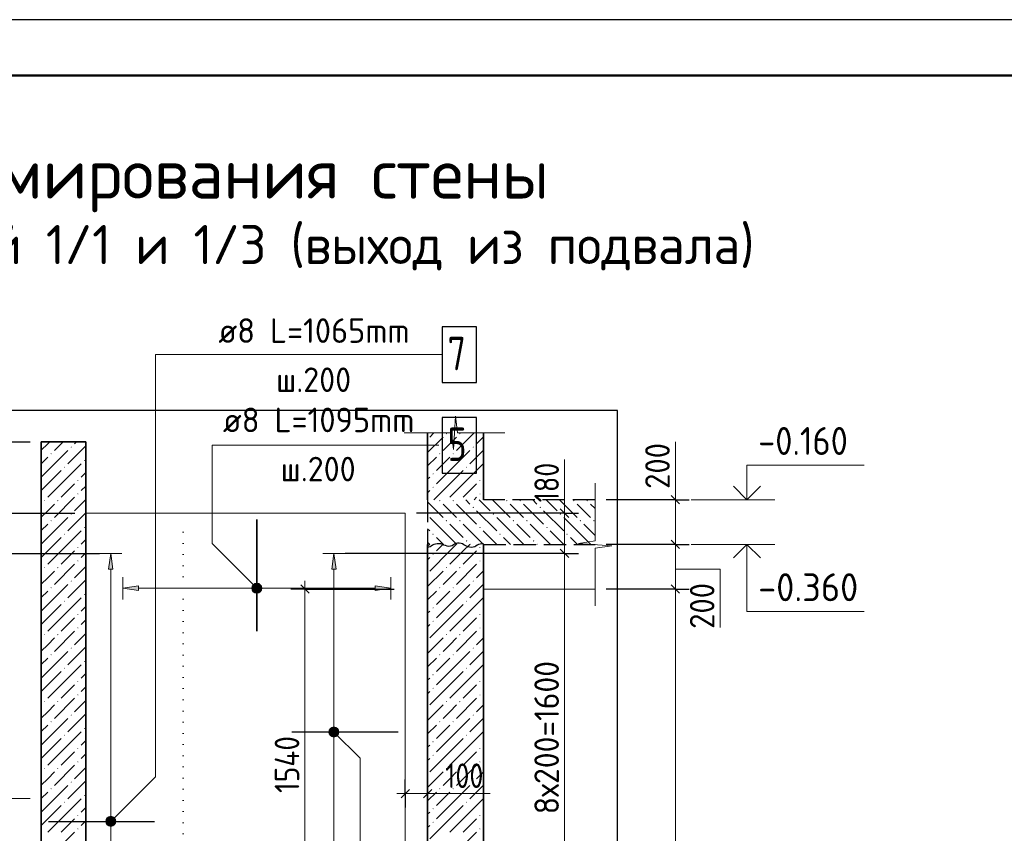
# Model space of a CAD drawing. Header units: millimetres. Extents: x 0 to 42000, y 0 to 29700.
# Tile 15 of 16: x 19740 to 28556, y 22413 to 29700. Entities that reach past the tile are written whole.
import ezdxf

# ---------------------------------------------------------------- set-up
doc = ezdxf.new("R2010")
doc.units = ezdxf.units.MM
doc.linetypes.add('______2', pattern=[270, 200, -70])
doc.linetypes.add('______9', pattern=[100, 0, -100])
for name, color, linetype, lineweight in [('Standard', 7, 'Continuous', 25), ('Высотные отметки', 7, 'Continuous', 25), ('ЖБ Перекрытие верхний уровень', 7, '______2', 25), ('ЖБ Пилон', 7, 'Continuous', 35), ('ЖБ Стена верхний уровень', 7, 'Continuous', 35), ('Заголовок чертежа', 7, 'Continuous', 25), ('Позиционная метка линия выноска', 7, 'Continuous', 13), ('Примечания', 7, 'Continuous', 13), ('Размерная линия_ общее', 7, 'Continuous', 13), ('Сечения символ', 7, 'Continuous', 25), ('Стена обрамление П-обр.', 7, 'Continuous', 35)]:
    doc.layers.add(name, color=color, linetype=linetype, lineweight=lineweight)
doc.layers.add('Размерная выноска', color=7, linetype='Continuous')
doc.layers.add('Стена Хомут', color=7, linetype='Continuous', lineweight=25, true_color=0x6e3c1e)
doc.styles.add('ISOCPEUR', font='txt')

msp = doc.modelspace()

# ---------------------------------------------------------------- hatches: boundary and pattern name
at = {"layer": 'ЖБ Перекрытие верхний уровень', "linetype": 'Continuous', "lineweight": 18, "transparency": 33554687}
for points in [[(23494.5, 25392.1), (23501, 25398.6), (23507.5, 25392.1), (23501, 25385.6)], [(23614.5, 25392.1), (23621, 25398.6), (23627.5, 25392.1), (23621, 25385.6)], [(24094.5, 25392.1), (24101, 25398.6), (24107.5, 25392.1), (24101, 25385.6)], [(24214.5, 25392.1), (24221, 25398.6), (24227.5, 25392.1), (24221, 25385.6)], [(24694.5, 25392.1), (24701, 25398.6), (24707.5, 25392.1), (24701, 25385.6)], [(24814.5, 25392.1), (24821, 25398.6), (24827.5, 25392.1), (24821, 25385.6)], [(23794.5, 25332.1), (23801, 25338.6), (23807.5, 25332.1), (23801, 25325.6)], [(24394.5, 25332.1), (24401, 25338.6), (24407.5, 25332.1), (24401, 25325.6)], [(23554.5, 25212.1), (23561, 25218.6), (23567.5, 25212.1), (23561, 25205.6)], [(23674.5, 25212.1), (23681, 25218.6), (23687.5, 25212.1), (23681, 25205.6)], [(23974.5, 25272.1), (23981, 25278.6), (23987.5, 25272.1), (23981, 25265.6)], [(24154.5, 25212.1), (24161, 25218.6), (24167.5, 25212.1), (24161, 25205.6)], [(24274.5, 25212.1), (24281, 25218.6), (24287.5, 25212.1), (24281, 25205.6)], [(24574.5, 25272.1), (24581, 25278.6), (24587.5, 25272.1), (24581, 25265.6)], [(24754.5, 25212.1), (24761, 25218.6), (24767.5, 25212.1), (24761, 25205.6)], [(24874.5, 25212.1), (24881, 25218.6), (24887.5, 25212.1), (24881, 25205.6)], [(23854.5, 25152.1), (23861, 25158.6), (23867.5, 25152.1), (23861, 25145.6)], [(24454.5, 25152.1), (24461, 25158.6), (24467.5, 25152.1), (24461, 25145.6)], [(23434.5, 25092.1), (23441, 25098.6), (23447.5, 25092.1), (23441, 25085.6)], [(23734.5, 25032.1), (23741, 25038.6), (23747.5, 25032.1), (23741, 25025.6)], [(24034.5, 25092.1), (24041, 25098.6), (24047.5, 25092.1), (24041, 25085.6)], [(24334.5, 25032.1), (24341, 25038.6), (24347.5, 25032.1), (24341, 25025.6)], [(24634.5, 25092.1), (24641, 25098.6), (24647.5, 25092.1), (24641, 25085.6)]]:
    msp.add_hatch(color=7, dxfattribs=at).paths.add_polyline_path(points, flags=16)
at = {"layer": 'ЖБ Пилон', "linetype": 'Continuous', "lineweight": 18, "transparency": 33554687}
for points in [[(23556, 25992.1), (23561, 25997.1), (23566, 25992.1), (23561, 25987.1)], [(23676, 25992.1), (23681, 25997.1), (23686, 25992.1), (23681, 25987.1)], [(23796, 25872.1), (23801, 25877.1), (23806, 25872.1), (23801, 25867.1)], [(23496, 25812.1), (23501, 25817.1), (23506, 25812.1), (23501, 25807.1)], [(23616, 25812.1), (23621, 25817.1), (23626, 25812.1), (23621, 25807.1)], [(23736, 25692.1), (23741, 25697.1), (23746, 25692.1), (23741, 25687.1)], [(23436, 25632.1), (23441, 25637.1), (23446, 25632.1), (23441, 25627.1)], [(23856, 25572.1), (23861, 25577.1), (23866, 25572.1), (23861, 25567.1)], [(23436, 25512.1), (23441, 25517.1), (23446, 25512.1), (23441, 25507.1)], [(23856, 25452.1), (23861, 25457.1), (23866, 25452.1), (23861, 25447.1)]]:
    msp.add_hatch(color=7, dxfattribs=at).paths.add_polyline_path(points, flags=16)
at = {"layer": 'ЖБ Стена верхний уровень', "linetype": 'Continuous', "lineweight": 18, "transparency": 33554687}
for points in [[(20196, 25872.1), (20201, 25877.1), (20206, 25872.1), (20201, 25867.1)], [(20016, 25812.1), (20021, 25817.1), (20026, 25812.1), (20021, 25807.1)], [(20316, 25752.1), (20321, 25757.1), (20326, 25752.1), (20321, 25747.1)], [(20136, 25692.1), (20141, 25697.1), (20146, 25692.1), (20141, 25687.1)], [(20256, 25572.1), (20261, 25577.1), (20266, 25572.1), (20261, 25567.1)], [(19956, 25392.1), (19961, 25397.1), (19966, 25392.1), (19961, 25387.1)], [(20076, 25392.1), (20081, 25397.1), (20086, 25392.1), (20081, 25387.1)], [(20256, 25452.1), (20261, 25457.1), (20266, 25452.1), (20261, 25447.1)], [(20016, 25212.1), (20021, 25217.1), (20026, 25212.1), (20021, 25207.1)], [(20196, 25272.1), (20201, 25277.1), (20206, 25272.1), (20201, 25267.1)], [(20316, 25152.1), (20321, 25157.1), (20326, 25152.1), (20321, 25147.1)], [(20136, 25092.1), (20141, 25097.1), (20146, 25092.1), (20141, 25087.1)], [(20256, 24972.1), (20261, 24977.1), (20266, 24972.1), (20261, 24967.1)], [(23856, 24972.1), (23861, 24977.1), (23866, 24972.1), (23861, 24967.1)], [(23436, 24912.1), (23441, 24917.1), (23446, 24912.1), (23441, 24907.1)], [(19956, 24792.1), (19961, 24797.1), (19966, 24792.1), (19961, 24787.1)], [(20076, 24792.1), (20081, 24797.1), (20086, 24792.1), (20081, 24787.1)], [(20256, 24852.1), (20261, 24857.1), (20266, 24852.1), (20261, 24847.1)], [(23556, 24792.1), (23561, 24797.1), (23566, 24792.1), (23561, 24787.1)], [(23676, 24792.1), (23681, 24797.1), (23686, 24792.1), (23681, 24787.1)], [(23856, 24852.1), (23861, 24857.1), (23866, 24852.1), (23861, 24847.1)], [(20016, 24612.1), (20021, 24617.1), (20026, 24612.1), (20021, 24607.1)], [(20196, 24672.1), (20201, 24677.1), (20206, 24672.1), (20201, 24667.1)], [(23496, 24612.1), (23501, 24617.1), (23506, 24612.1), (23501, 24607.1)], [(23616, 24612.1), (23621, 24617.1), (23626, 24612.1), (23621, 24607.1)], [(23796, 24672.1), (23801, 24677.1), (23806, 24672.1), (23801, 24667.1)], [(20316, 24552.1), (20321, 24557.1), (20326, 24552.1), (20321, 24547.1)], [(20136, 24492.1), (20141, 24497.1), (20146, 24492.1), (20141, 24487.1)], [(23436, 24432.1), (23441, 24437.1), (23446, 24432.1), (23441, 24427.1)], [(23736, 24492.1), (23741, 24497.1), (23746, 24492.1), (23741, 24487.1)], [(20256, 24372.1), (20261, 24377.1), (20266, 24372.1), (20261, 24367.1)], [(23856, 24372.1), (23861, 24377.1), (23866, 24372.1), (23861, 24367.1)], [(20256, 24252.1), (20261, 24257.1), (20266, 24252.1), (20261, 24247.1)], [(23436, 24312.1), (23441, 24317.1), (23446, 24312.1), (23441, 24307.1)], [(23856, 24252.1), (23861, 24257.1), (23866, 24252.1), (23861, 24247.1)], [(19956, 24192.1), (19961, 24197.1), (19966, 24192.1), (19961, 24187.1)], [(20076, 24192.1), (20081, 24197.1), (20086, 24192.1), (20081, 24187.1)], [(23556, 24192.1), (23561, 24197.1), (23566, 24192.1), (23561, 24187.1)], [(23676, 24192.1), (23681, 24197.1), (23686, 24192.1), (23681, 24187.1)], [(20196, 24072.1), (20201, 24077.1), (20206, 24072.1), (20201, 24067.1)], [(23796, 24072.1), (23801, 24077.1), (23806, 24072.1), (23801, 24067.1)], [(20016, 24012.1), (20021, 24017.1), (20026, 24012.1), (20021, 24007.1)], [(23496, 24012.1), (23501, 24017.1), (23506, 24012.1), (23501, 24007.1)], [(23616, 24012.1), (23621, 24017.1), (23626, 24012.1), (23621, 24007.1)], [(20136, 23892.1), (20141, 23897.1), (20146, 23892.1), (20141, 23887.1)], [(20316, 23952.1), (20321, 23957.1), (20326, 23952.1), (20321, 23947.1)], [(23736, 23892.1), (23741, 23897.1), (23746, 23892.1), (23741, 23887.1)], [(23436, 23832.1), (23441, 23837.1), (23446, 23832.1), (23441, 23827.1)], [(20256, 23772.1), (20261, 23777.1), (20266, 23772.1), (20261, 23767.1)], [(23436, 23712.1), (23441, 23717.1), (23446, 23712.1), (23441, 23707.1)], [(23856, 23772.1), (23861, 23777.1), (23866, 23772.1), (23861, 23767.1)], [(20256, 23652.1), (20261, 23657.1), (20266, 23652.1), (20261, 23647.1)], [(23856, 23652.1), (23861, 23657.1), (23866, 23652.1), (23861, 23647.1)], [(19956, 23592.1), (19961, 23597.1), (19966, 23592.1), (19961, 23587.1)], [(20076, 23592.1), (20081, 23597.1), (20086, 23592.1), (20081, 23587.1)], [(23556, 23592.1), (23561, 23597.1), (23566, 23592.1), (23561, 23587.1)], [(23676, 23592.1), (23681, 23597.1), (23686, 23592.1), (23681, 23587.1)], [(20196, 23472.1), (20201, 23477.1), (20206, 23472.1), (20201, 23467.1)], [(23796, 23472.1), (23801, 23477.1), (23806, 23472.1), (23801, 23467.1)], [(20016, 23412.1), (20021, 23417.1), (20026, 23412.1), (20021, 23407.1)], [(23496, 23412.1), (23501, 23417.1), (23506, 23412.1), (23501, 23407.1)], [(23616, 23412.1), (23621, 23417.1), (23626, 23412.1), (23621, 23407.1)], [(20136, 23292.1), (20141, 23297.1), (20146, 23292.1), (20141, 23287.1)], [(20316, 23352.1), (20321, 23357.1), (20326, 23352.1), (20321, 23347.1)], [(23736, 23292.1), (23741, 23297.1), (23746, 23292.1), (23741, 23287.1)], [(23436, 23232.1), (23441, 23237.1), (23446, 23232.1), (23441, 23227.1)], [(20256, 23172.1), (20261, 23177.1), (20266, 23172.1), (20261, 23167.1)], [(23436, 23112.1), (23441, 23117.1), (23446, 23112.1), (23441, 23107.1)], [(23856, 23172.1), (23861, 23177.1), (23866, 23172.1), (23861, 23167.1)], [(20256, 23052.1), (20261, 23057.1), (20266, 23052.1), (20261, 23047.1)], [(23856, 23052.1), (23861, 23057.1), (23866, 23052.1), (23861, 23047.1)], [(19956, 22992.1), (19961, 22997.1), (19966, 22992.1), (19961, 22987.1)], [(20076, 22992.1), (20081, 22997.1), (20086, 22992.1), (20081, 22987.1)], [(23556, 22992.1), (23561, 22997.1), (23566, 22992.1), (23561, 22987.1)], [(23676, 22992.1), (23681, 22997.1), (23686, 22992.1), (23681, 22987.1)], [(20196, 22872.1), (20201, 22877.1), (20206, 22872.1), (20201, 22867.1)], [(23796, 22872.1), (23801, 22877.1), (23806, 22872.1), (23801, 22867.1)], [(20016, 22812.1), (20021, 22817.1), (20026, 22812.1), (20021, 22807.1)], [(20316, 22752.1), (20321, 22757.1), (20326, 22752.1), (20321, 22747.1)], [(23496, 22812.1), (23501, 22817.1), (23506, 22812.1), (23501, 22807.1)], [(23616, 22812.1), (23621, 22817.1), (23626, 22812.1), (23621, 22807.1)], [(20136, 22692.1), (20141, 22697.1), (20146, 22692.1), (20141, 22687.1)], [(23736, 22692.1), (23741, 22697.1), (23746, 22692.1), (23741, 22687.1)], [(20256, 22572.1), (20261, 22577.1), (20266, 22572.1), (20261, 22567.1)], [(23436, 22632.1), (23441, 22637.1), (23446, 22632.1), (23441, 22627.1)], [(23856, 22572.1), (23861, 22577.1), (23866, 22572.1), (23861, 22567.1)], [(23436, 22512.1), (23441, 22517.1), (23446, 22512.1), (23441, 22507.1)], [(20256, 22452.1), (20261, 22457.1), (20266, 22452.1), (20261, 22447.1)], [(23856, 22452.1), (23861, 22457.1), (23866, 22452.1), (23861, 22447.1)]]:
    msp.add_hatch(color=7, dxfattribs=at).paths.add_polyline_path(points, flags=16)
at = {"layer": 'Позиционная метка линия выноска', "linetype": 'Continuous', "lineweight": 13, "transparency": 33554687}
for points in [[(21819.1, 24619.4), (21850.9, 24651.2), (21830.5, 24639.7)], [(21850.9, 24651.2), (21819.1, 24619.4), (21819.1, 24596.5)], [(21850.9, 24651.2), (21819.1, 24596.5), (21873.8, 24651.2)], [(21873.8, 24651.2), (21819.1, 24596.5), (21830.5, 24576.1)], [(21873.8, 24651.2), (21830.5, 24576.1), (21894.2, 24639.7)], [(21894.2, 24639.7), (21830.5, 24576.1), (21850.9, 24564.6)], [(21894.2, 24639.7), (21850.9, 24564.6), (21905.6, 24619.4)], [(21905.6, 24619.4), (21850.9, 24564.6), (21873.8, 24564.6)], [(21905.6, 24619.4), (21873.8, 24564.6), (21905.6, 24596.5)], [(21905.6, 24596.5), (21873.8, 24564.6), (21894.2, 24576.1)], [(22521.8, 23288.2), (22565, 23363.3), (22510.3, 23308.5)], [(22510.3, 23308.5), (22565, 23363.3), (22542.1, 23363.3)], [(22510.3, 23308.5), (22542.1, 23363.3), (22510.3, 23331.5)], [(22510.3, 23331.5), (22542.1, 23363.3), (22521.8, 23351.8)], [(22521.8, 23288.2), (22585.4, 23351.8), (22565, 23363.3)], [(22542.1, 23276.7), (22585.4, 23351.8), (22521.8, 23288.2)], [(22542.1, 23276.7), (22596.9, 23331.5), (22585.4, 23351.8)], [(22565, 23276.7), (22596.9, 23331.5), (22542.1, 23276.7)], [(22565, 23276.7), (22596.9, 23308.5), (22596.9, 23331.5)], [(22596.9, 23308.5), (22565, 23276.7), (22585.4, 23288.2)], [(20586.7, 22488.2), (20523, 22551.8), (20511.6, 22531.5)], [(20586.7, 22488.2), (20511.6, 22531.5), (20566.3, 22476.7)], [(20566.3, 22476.7), (20511.6, 22531.5), (20511.6, 22508.5)], [(20566.3, 22476.7), (20511.6, 22508.5), (20543.4, 22476.7)], [(20543.4, 22476.7), (20511.6, 22508.5), (20523, 22488.2)], [(20598.1, 22508.5), (20543.4, 22563.3), (20523, 22551.8)], [(20598.1, 22508.5), (20523, 22551.8), (20586.7, 22488.2)], [(20598.1, 22531.5), (20566.3, 22563.3), (20543.4, 22563.3)], [(20598.1, 22531.5), (20543.4, 22563.3), (20598.1, 22508.5)], [(20566.3, 22563.3), (20598.1, 22531.5), (20586.7, 22551.8)]]:
    msp.add_hatch(color=7, dxfattribs=at).paths.add_polyline_path(points)
at = {"layer": 'Стена обрамление П-обр.', "linetype": 'Continuous', "lineweight": 13, "transparency": 33554687}
msp.add_hatch(color=7, dxfattribs=at).paths.add_polyline_path([(20802.3, 24587.9), (20662.3, 24607.9), (20802.3, 24627.9)], flags=16)
msp.add_hatch(color=7, dxfattribs=at).paths.add_polyline_path([(22922.4, 24587.9), (23062.3, 24607.9), (22922.4, 24627.9)])
at = {"layer": 'Стена Хомут', "linetype": 'Continuous', "lineweight": 13, "transparency": 33554687}
for points in [[(20574.9, 24780), (20554.9, 24920), (20534.9, 24780)], [(22573.6, 24780), (22553.6, 24920), (22533.6, 24780)]]:
    msp.add_hatch(color=7, dxfattribs=at).paths.add_polyline_path(points)

# ---------------------------------------------------------------- linework, layer by layer
at = {"layer": 'Standard', "color": 7, "linetype": 'Continuous', "lineweight": 13, "transparency": 33554687}
for p, q in [((23623.9, 25850), (23641.9, 26150)), ((23641.9, 26150), (23659.9, 26000)), ((23182.9, 26000), (23605.9, 26000)), ((23605.9, 26000), (23623.9, 25850)), ((23659.9, 26000), (24082.9, 26000)), ((24082.9, 26000), (24082.9, 26000)), ((24892.3, 25548.7), (24892.3, 25031.7)), ((24618.2, 25280), (24618.2, 25355)), ((24618.2, 25280), (24618.2, 24920)), ((24892.3, 25031.7), (24742.3, 25009.7)), ((24742.3, 25009.7), (25042.3, 24987.7)), ((25042.3, 24987.7), (24892.3, 24965.7)), ((24892.3, 24965.7), (24892.3, 24448.7)), ((24892.3, 24448.7), (24892.3, 24448.7))]:
    msp.add_line(p, q, dxfattribs=at)
at = {"layer": 'Standard', "color": 7, "linetype": 'Continuous', "lineweight": -3, "transparency": 33554687}
for p, q in [((19252.2, 25920), (19832.3, 25920)), ((24618.2, 25280), (24493.2, 25280)), ((24618.2, 25280), (24743.2, 25280)), ((19252.2, 24920), (20454.9, 24920)), ((24618.2, 24920), (24493.2, 24920)), ((24618.2, 24920), (24743.2, 24920))]:
    msp.add_line(p, q, dxfattribs=at)
at = {"layer": 'Standard', "color": 7, "linetype": 'Continuous', "lineweight": 25, "transparency": 33554687}
for p, q in [((24580.7, 25317.5), (24655.7, 25242.5)), ((24580.7, 24957.5), (24655.7, 24882.5))]:
    msp.add_line(p, q, dxfattribs=at)
at = {"layer": 'Standard', "color": 7, "linetype": 'Continuous', "lineweight": 18, "transparency": 33554687}
for p, q in [((23192.3, 25280), (20332.3, 25280)), ((23192.3, 25280), (23192.3, 21520)), ((23892.3, 24600), (24892.3, 24600))]:
    msp.add_line(p, q, dxfattribs=at)
at = {"layer": 'Standard', "color": 7, "linetype": 'Continuous', "lineweight": 25, "transparency": 33554687}
msp.add_lwpolyline([(0, 0), (42000, 0), (42000, 29700), (0, 29700), (0, 0)], close=True, dxfattribs=at)
at = {"layer": 'Standard', "color": 7, "linetype": 'Continuous', "lineweight": 50, "transparency": 33554687}
msp.add_lwpolyline([(2000, 29200), (41500, 29200), (41500, 500), (2000, 500), (2000, 29200)], close=True, dxfattribs=at)
at = {"layer": 'Standard', "color": 7, "linetype": 'Continuous', "lineweight": 13, "transparency": 33554687}
for points in [[(31777, 29200), (2000, 29200), (2000, 6000), (31777, 6000), (31777, 29200)], [(24618.2, 24920), (24618.2, 24836.2), (24618.2, 24836.2), (24618.2, 21720)]]:
    msp.add_lwpolyline(points, dxfattribs=at)
at = {"layer": 'Standard', "color": 254, "linetype": 'Continuous', "lineweight": 25, "true_color": 0xc4c4ff, "transparency": 33554687}
msp.add_lwpolyline([(18502.3, 18120), (25092.3, 18120), (25092.3, 26200), (18502.3, 26200), (18502.3, 18120)], dxfattribs=at)
at = {"layer": 'Standard', "color": 7, "linetype": 'Continuous', "lineweight": -3, "transparency": 33554687}
for points in [[(24618.2, 25280), (24607, 25280), (24607, 25280), (24601.2, 25280), (24601.2, 25280), (24601.2, 25280), (24601.2, 25280), (24601.2, 25280), (24601.2, 25280), (23292.3, 25280)], [(24618.2, 24920), (24601.2, 24920), (24601.2, 24920), (24601.2, 24920), (24601.2, 24920), (24601.2, 24920), (24601.2, 24920), (22653.6, 24920)]]:
    msp.add_lwpolyline(points, dxfattribs=at)
at = {"layer": 'Высотные отметки', "color": 7, "linetype": 'Continuous', "lineweight": 35, "transparency": 33554687}
for p, q in [((26252, 25400), (26130.8, 25521.2)), ((26252, 25400), (26130.8, 25521.2)), ((26252, 25400), (26373.2, 25521.2)), ((26252, 25400), (26373.2, 25521.2)), ((26252, 25000), (26130.8, 24878.8)), ((26252, 25000), (26130.8, 24878.8)), ((26252, 25000), (26373.2, 24878.8)), ((26252, 25000), (26373.2, 24878.8))]:
    msp.add_line(p, q, dxfattribs=at)
at = {"layer": 'Высотные отметки', "color": 7, "linetype": 'Continuous', "lineweight": 13, "transparency": 33554687}
for p, q in [((25752, 25400), (26502, 25400)), ((25752, 25400), (26502, 25400)), ((25752, 25000), (26502, 25000)), ((25752, 25000), (26502, 25000))]:
    msp.add_line(p, q, dxfattribs=at)
for points in [[(26252, 25400), (26252, 25710.1), (27302, 25710.1)], [(26252, 25400), (26252, 25710.1), (27302, 25710.1)], [(26252, 25000), (26252, 24400), (27302, 24400)], [(26252, 25000), (26252, 24400), (27302, 24400)]]:
    msp.add_lwpolyline(points, dxfattribs=at)
at = {"layer": 'ЖБ Перекрытие верхний уровень', "color": 7, "linetype": '______2', "lineweight": 25, "transparency": 33554687}
for p, q in [((23392.3, 25400), (23392.3, 25000)), ((24892.3, 25400), (23892.3, 25400)), ((23892.3, 25000), (24892.3, 25000))]:
    msp.add_line(p, q, dxfattribs=at)
at = {"layer": 'ЖБ Перекрытие верхний уровень', "color": 9, "linetype": 'Continuous', "lineweight": 18, "true_color": 0xc7c7c7, "transparency": 33554687}
for p, q in [((23733.1, 25400), (23771, 25362.1)), ((23853.1, 25400), (23951, 25302.1)), ((23973.1, 25400), (24131, 25242.1)), ((24333.1, 25400), (24371, 25362.1)), ((24453.1, 25400), (24551, 25302.1)), ((24573.1, 25400), (24731, 25242.1)), ((23392.3, 25380.7), (23531, 25242.1)), ((23591, 25302.1), (23531, 25362.1)), ((23651, 25362.1), (23831, 25182.1)), ((24191, 25302.1), (24131, 25362.1)), ((24251, 25362.1), (24431, 25182.1)), ((24791, 25302.1), (24731, 25362.1)), ((24851, 25362.1), (24892.3, 25320.8)), ((23591, 25062.1), (23411, 25242.1)), ((23651, 25242.1), (23591, 25302.1)), ((23831, 25302.1), (24011, 25122.1)), ((24191, 25062.1), (24011, 25242.1)), ((24251, 25242.1), (24191, 25302.1)), ((24431, 25302.1), (24611, 25122.1)), ((24791, 25062.1), (24611, 25242.1)), ((24851, 25242.1), (24791, 25302.1)), ((23392.3, 25140.7), (23411, 25122.1)), ((23591, 25182.1), (23711, 25062.1)), ((23711, 25182.1), (23891, 25002.1)), ((24191, 25182.1), (24311, 25062.1)), ((24311, 25182.1), (24491, 25002.1)), ((24791, 25182.1), (24892.3, 25080.7)), ((23471, 25062.1), (23533.1, 25000)), ((23591, 25062.1), (23653.1, 25000)), ((24013.1, 25000), (23891, 25122.1)), ((24071, 25062.1), (24133.1, 25000)), ((24191, 25062.1), (24253.1, 25000)), ((24613.1, 25000), (24491, 25122.1)), ((24671, 25062.1), (24733.1, 25000)), ((24791, 25062.1), (24853.1, 25000)), ((23413.1, 25000), (23392.3, 25020.7)), ((23773.1, 25000), (23771, 25002.1)), ((24373.1, 25000), (24371, 25002.1))]:
    msp.add_line(p, q, dxfattribs=at)
at = {"layer": 'ЖБ Пилон', "color": 7, "linetype": 'Continuous', "lineweight": 35, "transparency": 33554687}
for p, q in [((23392.3, 26000), (23392.3, 25400)), ((23892.3, 25400), (23892.3, 26000))]:
    msp.add_line(p, q, dxfattribs=at)
at = {"layer": 'ЖБ Пилон', "color": 251, "linetype": 'Continuous', "lineweight": 18, "true_color": 0x494949, "transparency": 33554687}
for p, q in [((23531, 25962.1), (23392.3, 25823.4)), ((23448.9, 26000), (23411, 25962.1)), ((23591, 25902.1), (23651, 25962.1)), ((23808.9, 26000), (23651, 25842.1)), ((23892.3, 25963.4), (23831, 25902.1)), ((23531, 25842.1), (23591, 25902.1)), ((23591, 25662.1), (23771, 25842.1)), ((23892.3, 25843.4), (23771, 25722.1)), ((23471, 25782.1), (23392.3, 25703.4)), ((23591, 25782.1), (23471, 25662.1)), ((23591, 25662.1), (23471, 25542.1)), ((23711, 25662.1), (23591, 25542.1)), ((23711, 25542.1), (23891, 25722.1)), ((23392.3, 25583.4), (23411, 25602.1)), ((23892.3, 25603.4), (23891, 25602.1)), ((23411, 25482.1), (23392.3, 25463.4)), ((23591, 25542.1), (23448.9, 25400)), ((23711, 25542.1), (23591, 25422.1)), ((23831, 25542.1), (23711, 25422.1)), ((23891, 25482.1), (23892.3, 25483.4)), ((23831, 25422.1), (23808.9, 25400))]:
    msp.add_line(p, q, dxfattribs=at)
at = {"layer": 'ЖБ Стена верхний уровень', "color": 7, "linetype": 'Continuous', "lineweight": 35, "transparency": 33554687}
for p, q in [((19932.3, 25920), (19932.3, 19520)), ((20332.3, 25920), (19932.3, 25920)), ((20332.3, 19520), (20332.3, 25920)), ((23392.3, 25000), (23392.3, 19520)), ((23892.3, 19520), (23892.3, 25000))]:
    msp.add_line(p, q, dxfattribs=at)
at = {"layer": 'ЖБ Стена верхний уровень', "color": 251, "linetype": 'Continuous', "lineweight": 18, "true_color": 0x494949, "transparency": 33554687}
for p, q in [((19991, 25902.1), (20008.9, 25920)), ((20128.9, 25920), (20051, 25842.1)), ((20248.9, 25920), (20231, 25902.1)), ((19932.3, 25843.4), (19991, 25902.1)), ((19991, 25662.1), (20171, 25842.1)), ((20332.3, 25883.4), (20171, 25722.1)), ((19991, 25782.1), (19932.3, 25723.4)), ((19991, 25662.1), (19932.3, 25603.4)), ((20111, 25662.1), (19991, 25542.1)), ((20111, 25542.1), (20291, 25722.1)), ((20332.3, 25643.4), (20291, 25602.1)), ((19991, 25542.1), (19932.3, 25483.4)), ((20111, 25542.1), (19991, 25422.1)), ((20231, 25542.1), (20111, 25422.1)), ((20291, 25482.1), (20332.3, 25523.4)), ((20231, 25422.1), (20051, 25242.1)), ((20332.3, 25403.4), (20231, 25302.1)), ((19991, 25302.1), (20051, 25362.1)), ((19932.3, 25243.4), (19991, 25302.1)), ((19991, 25062.1), (20171, 25242.1)), ((20332.3, 25283.4), (20171, 25122.1)), ((19991, 25182.1), (19932.3, 25123.4)), ((19991, 25062.1), (19932.3, 25003.4)), ((20111, 25062.1), (19991, 24942.1)), ((20111, 24942.1), (20291, 25122.1)), ((20332.3, 25043.4), (20291, 25002.1)), ((23392.3, 24983.4), (23408.9, 25000)), ((23528.9, 25000), (23471, 24942.1)), ((23648.9, 25000), (23591, 24942.1)), ((23711, 24942.1), (23768.9, 25000)), ((19991, 24942.1), (19932.3, 24883.4)), ((20111, 24942.1), (19991, 24822.1)), ((20231, 24942.1), (20111, 24822.1)), ((20291, 24882.1), (20332.3, 24923.4)), ((23411, 24882.1), (23392.3, 24863.4)), ((23591, 24942.1), (23411, 24762.1)), ((23711, 24942.1), (23591, 24822.1)), ((23831, 24942.1), (23711, 24822.1)), ((23891, 24882.1), (23892.3, 24883.4)), ((20231, 24822.1), (20051, 24642.1)), ((20332.3, 24803.4), (20231, 24702.1)), ((23831, 24822.1), (23651, 24642.1)), ((19932.3, 24643.4), (19991, 24702.1)), ((19991, 24702.1), (20051, 24762.1)), ((23531, 24762.1), (23392.3, 24623.4)), ((23531, 24642.1), (23591, 24702.1)), ((23591, 24702.1), (23651, 24762.1)), ((23892.3, 24763.4), (23831, 24702.1)), ((19991, 24462.1), (20171, 24642.1)), ((20332.3, 24683.4), (20171, 24522.1)), ((23591, 24462.1), (23771, 24642.1)), ((23892.3, 24643.4), (23771, 24522.1)), ((19991, 24582.1), (19932.3, 24523.4)), ((20111, 24342.1), (20291, 24522.1)), ((23471, 24582.1), (23392.3, 24503.4)), ((23591, 24582.1), (23471, 24462.1)), ((23711, 24342.1), (23891, 24522.1)), ((19991, 24462.1), (19932.3, 24403.4)), ((20111, 24462.1), (19991, 24342.1)), ((20332.3, 24443.4), (20291, 24402.1)), ((23591, 24462.1), (23471, 24342.1)), ((23711, 24462.1), (23591, 24342.1)), ((19991, 24342.1), (19932.3, 24283.4)), ((20111, 24342.1), (19991, 24222.1)), ((20231, 24342.1), (20111, 24222.1)), ((23392.3, 24383.4), (23411, 24402.1)), ((23591, 24342.1), (23411, 24162.1)), ((23711, 24342.1), (23591, 24222.1)), ((23831, 24342.1), (23711, 24222.1)), ((23892.3, 24403.4), (23891, 24402.1)), ((20291, 24282.1), (20332.3, 24323.4)), ((23411, 24282.1), (23392.3, 24263.4)), ((23891, 24282.1), (23892.3, 24283.4)), ((19991, 24102.1), (20051, 24162.1)), ((20231, 24222.1), (20051, 24042.1)), ((20332.3, 24203.4), (20231, 24102.1)), ((23531, 24162.1), (23392.3, 24023.4)), ((23591, 24102.1), (23651, 24162.1)), ((23831, 24222.1), (23651, 24042.1)), ((23892.3, 24163.4), (23831, 24102.1)), ((19932.3, 24043.4), (19991, 24102.1)), ((20332.3, 24083.4), (20171, 23922.1)), ((23531, 24042.1), (23591, 24102.1)), ((19991, 23982.1), (19932.3, 23923.4)), ((19991, 23862.1), (20171, 24042.1)), ((23471, 23982.1), (23392.3, 23903.4)), ((23591, 23982.1), (23471, 23862.1)), ((23591, 23862.1), (23771, 24042.1)), ((23892.3, 24043.4), (23771, 23922.1)), ((20111, 23742.1), (20291, 23922.1)), ((23711, 23742.1), (23891, 23922.1)), ((19991, 23862.1), (19932.3, 23803.4)), ((20111, 23862.1), (19991, 23742.1)), ((20332.3, 23843.4), (20291, 23802.1)), ((23591, 23862.1), (23471, 23742.1)), ((23711, 23862.1), (23591, 23742.1)), ((19991, 23742.1), (19932.3, 23683.4)), ((20111, 23742.1), (19991, 23622.1)), ((20231, 23742.1), (20111, 23622.1)), ((20291, 23682.1), (20332.3, 23723.4)), ((23392.3, 23783.4), (23411, 23802.1)), ((23591, 23742.1), (23411, 23562.1)), ((23711, 23742.1), (23591, 23622.1)), ((23831, 23742.1), (23711, 23622.1)), ((23892.3, 23803.4), (23891, 23802.1)), ((23411, 23682.1), (23392.3, 23663.4)), ((23891, 23682.1), (23892.3, 23683.4)), ((19991, 23502.1), (20051, 23562.1)), ((20231, 23622.1), (20051, 23442.1)), ((20332.3, 23603.4), (20231, 23502.1)), ((23531, 23562.1), (23392.3, 23423.4)), ((23591, 23502.1), (23651, 23562.1)), ((23831, 23622.1), (23651, 23442.1)), ((23892.3, 23563.4), (23831, 23502.1)), ((19932.3, 23443.4), (19991, 23502.1)), ((20332.3, 23483.4), (20171, 23322.1)), ((23531, 23442.1), (23591, 23502.1)), ((19991, 23382.1), (19932.3, 23323.4)), ((19991, 23262.1), (20171, 23442.1)), ((23471, 23382.1), (23392.3, 23303.4)), ((23591, 23382.1), (23471, 23262.1)), ((23591, 23262.1), (23771, 23442.1)), ((23892.3, 23443.4), (23771, 23322.1)), ((20111, 23142.1), (20291, 23322.1)), ((23711, 23142.1), (23891, 23322.1)), ((19991, 23262.1), (19932.3, 23203.4)), ((20111, 23262.1), (19991, 23142.1)), ((20332.3, 23243.4), (20291, 23202.1)), ((23392.3, 23183.4), (23411, 23202.1)), ((23591, 23262.1), (23471, 23142.1)), ((23711, 23262.1), (23591, 23142.1)), ((23892.3, 23203.4), (23891, 23202.1)), ((19991, 23142.1), (19932.3, 23083.4)), ((20111, 23142.1), (19991, 23022.1)), ((20231, 23142.1), (20111, 23022.1)), ((20291, 23082.1), (20332.3, 23123.4)), ((23591, 23142.1), (23411, 22962.1)), ((23711, 23142.1), (23591, 23022.1)), ((23831, 23142.1), (23711, 23022.1)), ((20231, 23022.1), (20051, 22842.1)), ((23411, 23082.1), (23392.3, 23063.4)), ((23831, 23022.1), (23651, 22842.1)), ((23891, 23082.1), (23892.3, 23083.4)), ((19991, 22902.1), (20051, 22962.1)), ((20332.3, 23003.4), (20231, 22902.1)), ((23531, 22962.1), (23392.3, 22823.4)), ((23591, 22902.1), (23651, 22962.1)), ((23892.3, 22963.4), (23831, 22902.1)), ((19932.3, 22843.4), (19991, 22902.1)), ((19991, 22662.1), (20171, 22842.1)), ((20332.3, 22883.4), (20171, 22722.1)), ((23531, 22842.1), (23591, 22902.1)), ((23591, 22662.1), (23771, 22842.1)), ((23892.3, 22843.4), (23771, 22722.1)), ((19991, 22782.1), (19932.3, 22723.4)), ((23471, 22782.1), (23392.3, 22703.4)), ((23591, 22782.1), (23471, 22662.1)), ((19991, 22662.1), (19932.3, 22603.4)), ((20111, 22662.1), (19991, 22542.1)), ((20111, 22542.1), (20291, 22722.1)), ((23591, 22662.1), (23471, 22542.1)), ((23711, 22662.1), (23591, 22542.1)), ((23711, 22542.1), (23891, 22722.1)), ((20332.3, 22643.4), (20291, 22602.1)), ((23392.3, 22583.4), (23411, 22602.1)), ((23892.3, 22603.4), (23891, 22602.1)), ((19991, 22542.1), (19932.3, 22483.4)), ((20111, 22542.1), (19991, 22422.1)), ((20231, 22542.1), (20111, 22422.1)), ((20291, 22482.1), (20332.3, 22523.4)), ((23411, 22482.1), (23392.3, 22463.4)), ((23591, 22542.1), (23411, 22362.1)), ((23711, 22542.1), (23591, 22422.1)), ((23831, 22542.1), (23711, 22422.1)), ((23891, 22482.1), (23892.3, 22483.4)), ((20231, 22422.1), (20051, 22242.1)), ((23831, 22422.1), (23651, 22242.1))]:
    msp.add_line(p, q, dxfattribs=at)
at = {"layer": 'Позиционная метка линия выноска', "color": 7, "linetype": 'Continuous', "lineweight": 13, "transparency": 33554687}
for p, q in [((21830.5, 24639.7), (21830.5, 24639.7)), ((21894.2, 24639.7), (21894.2, 24639.7)), ((21830.5, 24576.1), (21830.5, 24576.1)), ((21894.2, 24576.1), (21894.2, 24576.1)), ((22521.8, 23351.8), (22521.8, 23351.8)), ((22521.8, 23288.2), (22521.8, 23288.2)), ((22585.4, 23351.8), (22585.4, 23351.8)), ((22585.4, 23288.2), (22585.4, 23288.2)), ((19395, 22724.2), (19835, 22724.2)), ((20523, 22551.8), (20523, 22551.8)), ((20523, 22488.2), (20523, 22488.2)), ((20586.7, 22551.8), (20586.7, 22551.8)), ((20586.7, 22488.2), (20586.7, 22488.2))]:
    msp.add_line(p, q, dxfattribs=at)
for points in [[(23523.9, 26700), (20954.9, 26700), (20954.9, 22920), (20554.9, 22520)], [(23492.3, 25887.9), (21462.3, 25887.9), (21462.3, 25007.9), (21862.3, 24607.9)], [(22787.2, 21340), (22787.2, 23086.3), (22553.6, 23320)]]:
    msp.add_lwpolyline(points, dxfattribs=at)
for centre in [(21862.3, 24607.9), (22553.6, 23320), (20554.9, 22520)]:
    msp.add_circle(centre, 45, dxfattribs=at)
at = {"layer": 'Примечания', "color": 7, "linetype": 'Continuous', "lineweight": 25, "transparency": 33554687}
for points in [[(23492.3, 25005.2), (23477.6, 25005.4), (23461.5, 25003.7), (23447.1, 24999.7), (23435.5, 24993.2), (23425.5, 24985.4), (23413.9, 24978.8), (23399.2, 24974.9), (23392.3, 24973.9)], [(23892.3, 25005.2), (23877.6, 25005.4), (23861.5, 25003.7), (23847.1, 24999.7), (23835.5, 24993.2), (23825.5, 24985.4), (23813.9, 24978.8), (23799.2, 24974.9), (23783.5, 24972.6), (23768, 24975.2), (23753.5, 24979.4), (23739.5, 24984.2), (23727.5, 24990.6), (23716.3, 24997.6), (23705.1, 25004.4), (23691.5, 25009.8), (23676.3, 25012.7), (23660.3, 25012.2), (23644.8, 25009.1), (23633.1, 25002.7), (23622.7, 24995.2), (23611.5, 24988.3), (23597.9, 24983.2), (23581.9, 24982.1), (23566.4, 24984.9), (23552.3, 24989.5), (23538.7, 24994.6), (23524.7, 24999.6), (23511.2, 25004.4), (23495.5, 25006.7), (23492.3, 25006.9)]]:
    msp.add_lwpolyline(points, dxfattribs=at)
at = {"layer": 'Размерная выноска', "color": 7, "linetype": 'Continuous', "lineweight": 13, "transparency": 33554687}
for p, q in [((25610.7, 25400), (25610.7, 25920)), ((24618.2, 25280), (24618.2, 25760)), ((23392.3, 22768.5), (23952.3, 22768.5))]:
    msp.add_line(p, q, dxfattribs=at)
msp.add_lwpolyline([(25610.7, 24778.7), (26010.7, 24778.7), (26010.7, 24256.2)], dxfattribs=at)
at = {"layer": 'Размерная линия_ общее', "color": 253, "linetype": 'Continuous', "lineweight": -3, "true_color": 0xa0a0a0, "transparency": 33554687}
for p, q in [((18852.2, 25920), (19832.3, 25920)), ((25610.7, 25400), (25485.7, 25400)), ((25610.7, 25400), (25735.7, 25400)), ((18852.2, 25280), (20232.3, 25280)), ((25610.7, 25000), (25485.7, 25000)), ((25610.7, 25000), (25735.7, 25000)), ((22293.2, 24600), (22168.2, 24600)), ((22293.2, 24600), (22418.2, 24600)), ((22293.2, 24600), (23092.3, 24600)), ((25610.7, 24600), (25485.7, 24600)), ((25610.7, 24600), (25735.7, 24600)), ((23192.3, 22768.5), (23192.3, 22893.5)), ((23392.3, 22768.5), (23392.3, 22893.5)), ((23192.3, 22768.5), (23192.3, 22643.5)), ((23192.3, 22768.5), (23192.3, 22768.5)), ((23392.3, 22768.5), (23392.3, 22643.5)), ((23392.3, 22768.5), (23392.3, 22768.5))]:
    msp.add_line(p, q, dxfattribs=at)
at = {"layer": 'Размерная линия_ общее', "color": 7, "linetype": 'Continuous', "lineweight": 25, "transparency": 33554687}
for p, q in [((25648.2, 25362.5), (25573.2, 25437.5)), ((25648.2, 24962.5), (25573.2, 25037.5)), ((22255.7, 24637.5), (22330.7, 24562.5)), ((25648.2, 24562.5), (25573.2, 24637.5)), ((23154.8, 22731), (23229.8, 22806)), ((23354.8, 22731), (23429.8, 22806))]:
    msp.add_line(p, q, dxfattribs=at)
at = {"layer": 'Размерная линия_ общее', "color": 7, "linetype": 'Continuous', "lineweight": 13, "transparency": 33554687}
for p, q in [((25610.7, 25400), (25610.7, 25475)), ((25610.7, 25000), (25610.7, 25400)), ((25610.7, 24600), (25610.7, 25000)), ((22293.2, 24600), (22293.2, 24675)), ((25610.7, 19520), (25610.7, 24600)), ((23192.3, 22768.5), (23117.3, 22768.5)), ((23192.3, 22768.5), (23392.3, 22768.5)), ((23392.3, 22768.5), (23467.3, 22768.5))]:
    msp.add_line(p, q, dxfattribs=at)
at = {"layer": 'Размерная линия_ общее', "color": 253, "linetype": 'Continuous', "lineweight": -3, "true_color": 0xa0a0a0, "transparency": 33554687}
for points in [[(25610.7, 25400), (25593.7, 25400), (25593.7, 25400), (24992.3, 25400)], [(25610.7, 25000), (25593.7, 25000), (25593.7, 25000), (24992.3, 25000)], [(25610.7, 24600), (25593.7, 24600), (25593.7, 24600), (24992.3, 24600)]]:
    msp.add_lwpolyline(points, dxfattribs=at)
at = {"layer": 'Размерная линия_ общее', "color": 7, "linetype": 'Continuous', "lineweight": 13, "transparency": 33554687}
msp.add_lwpolyline([(22293.2, 24600), (22293.2, 22690.8), (22293.2, 22690.8), (22293.2, 21520)], dxfattribs=at)
at = {"layer": 'Сечения символ', "color": 7, "linetype": '______9', "lineweight": 13, "transparency": 33554687}
msp.add_line((21203.1, 25109.7), (21203.1, 18866.3), dxfattribs=at)
at = {"layer": 'Стена обрамление П-обр.', "color": 7, "linetype": 'Continuous', "lineweight": 35, "transparency": 33554687}
msp.add_line((21862.3, 25222), (21862.3, 24222), dxfattribs=at)
at = {"layer": 'Стена обрамление П-обр.', "color": 251, "linetype": 'Continuous', "lineweight": 13, "true_color": 0x494949, "transparency": 33554687}
for p, q in [((20662.3, 24607.9), (20662.3, 24707.9)), ((23062.3, 24607.9), (23062.3, 24707.9)), ((20662.3, 24607.9), (20802.3, 24627.9)), ((20802.3, 24587.9), (20662.3, 24607.9)), ((20662.3, 24607.9), (20662.3, 24507.9)), ((20662.3, 24607.9), (20662.3, 24607.9)), ((20802.3, 24627.9), (20802.3, 24587.9)), ((20802.3, 24607.9), (22922.4, 24607.9)), ((23062.3, 24607.9), (22922.4, 24627.9)), ((22922.4, 24627.9), (22922.4, 24587.9)), ((22922.4, 24587.9), (23062.3, 24607.9)), ((23062.3, 24607.9), (23062.3, 24507.9)), ((23062.3, 24607.9), (23062.3, 24607.9))]:
    msp.add_line(p, q, dxfattribs=at)
at = {"layer": 'Стена обрамление П-обр.', "color": 7, "linetype": 'Continuous', "lineweight": 25, "transparency": 33554687}
msp.add_lwpolyline([(23521.3, 25637.9), (23831.3, 25637.9), (23831.3, 26137.9), (23521.3, 26137.9), (23521.3, 25637.9)], dxfattribs=at)
at = {"layer": 'Стена Хомут', "color": 251, "linetype": 'Continuous', "lineweight": 13, "true_color": 0x494949, "transparency": 33554687}
for p, q in [((20554.9, 24920), (20454.9, 24920)), ((20554.9, 24920), (20534.9, 24780)), ((20574.9, 24780), (20554.9, 24920)), ((20554.9, 24920), (20654.9, 24920)), ((20554.9, 24920), (20554.9, 24920)), ((22553.6, 24920), (22453.6, 24920)), ((22553.6, 24920), (22533.6, 24780)), ((22573.6, 24780), (22553.6, 24920)), ((22553.6, 24920), (22653.6, 24920)), ((22553.6, 24920), (22553.6, 24920)), ((20534.9, 24780), (20574.9, 24780)), ((20554.9, 19860), (20554.9, 24780)), ((22533.6, 24780), (22573.6, 24780)), ((22553.6, 21860), (22553.6, 24780))]:
    msp.add_line(p, q, dxfattribs=at)
at = {"layer": 'Стена Хомут', "color": 36, "linetype": 'Continuous', "lineweight": 25, "true_color": 0x6e3c1e, "transparency": 33554687}
for p, q in [((23128.3, 23320), (22176.8, 23320)), ((19996.3, 22520), (20947.9, 22520))]:
    msp.add_line(p, q, dxfattribs=at)
at = {"layer": 'Стена Хомут', "color": 7, "linetype": 'Continuous', "lineweight": 25, "transparency": 33554687}
msp.add_lwpolyline([(23521.3, 26450), (23831.3, 26450), (23831.3, 26950), (23521.3, 26950), (23521.3, 26450)], dxfattribs=at)

# ---------------------------------------------------------------- texts
at = {"layer": 'Standard', "color": 7, "linetype": 'Continuous', "lineweight": 25, "transparency": 33554687, "char_height": 220, "attachment_point": 7, "rotation": 90, "style": 'ISOCPEUR'}
for s, insert, width in [('\\W0.83;180', (24568.2, 25377.5), 508.571), ('\\W0.94;8х200=1600', (24568.2, 22583), 1598.703)]:
    msp.add_mtext(s, dxfattribs=dict(at, insert=insert, width=width))
at = {"layer": 'Высотные отметки', "color": 7, "linetype": 'Continuous', "lineweight": 25, "transparency": 33554687, "char_height": 250, "attachment_point": 7, "style": 'ISOCPEUR'}
for s, insert, width in [('\\W0.90;-0.160', (26352, 25801.7), 1011.772), ('\\W0.95;-0.360', (26352, 24491.7), 1067.864)]:
    msp.add_mtext(s, dxfattribs=dict(at, insert=insert, width=width))
at = {"layer": 'Заголовок чертежа', "color": 7, "linetype": 'Continuous', "lineweight": 50, "transparency": 33554687, "attachment_point": 7, "style": 'ISOCPEUR'}
for s, insert, char_height, width in [('\\W0.99;Схема армирования стены', (17096.5, 27975), 450, 7688.118), ('\\W0.97;вблизи осей 1/1 и 1/3 (выход из подвала)', (17096.5, 27455.2), 350, 9334.992)]:
    msp.add_mtext(s, dxfattribs=dict(at, insert=insert, char_height=char_height, width=width))
at = {"layer": 'Размерная линия_ общее', "color": 7, "linetype": 'Continuous', "lineweight": 25, "transparency": 33554687, "char_height": 220, "attachment_point": 7, "rotation": 90, "style": 'ISOCPEUR'}
for s, insert, width in [('\\W0.91;200', (25560.7, 25497.5), 561.988), ('\\W0.91;200', (25960.7, 24244.1), 561.988), ('\\W0.87;1540', (22243.2, 22774), 689.424)]:
    msp.add_mtext(s, dxfattribs=dict(at, insert=insert, width=width))
at = {"layer": 'Размерная линия_ общее', "color": 7, "linetype": 'Continuous', "lineweight": 25, "transparency": 33554687, "insert": (23549.8, 22818.5), "char_height": 220, "width": 508.571, "attachment_point": 7, "style": 'ISOCPEUR'}
msp.add_mtext('\\W0.83;100', dxfattribs=at)
at = {"layer": 'Стена обрамление П-обр.', "color": 7, "linetype": 'Continuous', "lineweight": 13, "transparency": 33554687, "attachment_point": 7, "style": 'ISOCPEUR'}
for s, insert, char_height, width in [('\\W0.96;ø8 L=1095mm ', (21559.3, 26005.2), 220, 1996.291), ('\\W0.78;5', (23571.4, 25747.9), 300, 326.407), ('\\W0.95;ш.200 ', (22076.3, 25565.2), 220, 962.136)]:
    msp.add_mtext(s, dxfattribs=dict(at, insert=insert, char_height=char_height, width=width))
at = {"layer": 'Стена Хомут', "color": 7, "linetype": 'Continuous', "lineweight": 13, "transparency": 33554687, "attachment_point": 7, "style": 'ISOCPEUR'}
for s, insert, char_height, width in [('\\W0.96;ø8 L=1065mm ', (21518.9, 26805.3), 220, 1996.291), ('\\W0.78;7', (23571.4, 26560), 300, 326.407), ('\\W0.95;ш.200 ', (22035.9, 26365.3), 220, 962.136)]:
    msp.add_mtext(s, dxfattribs=dict(at, insert=insert, char_height=char_height, width=width))

doc.saveas('drawing.dxf')
